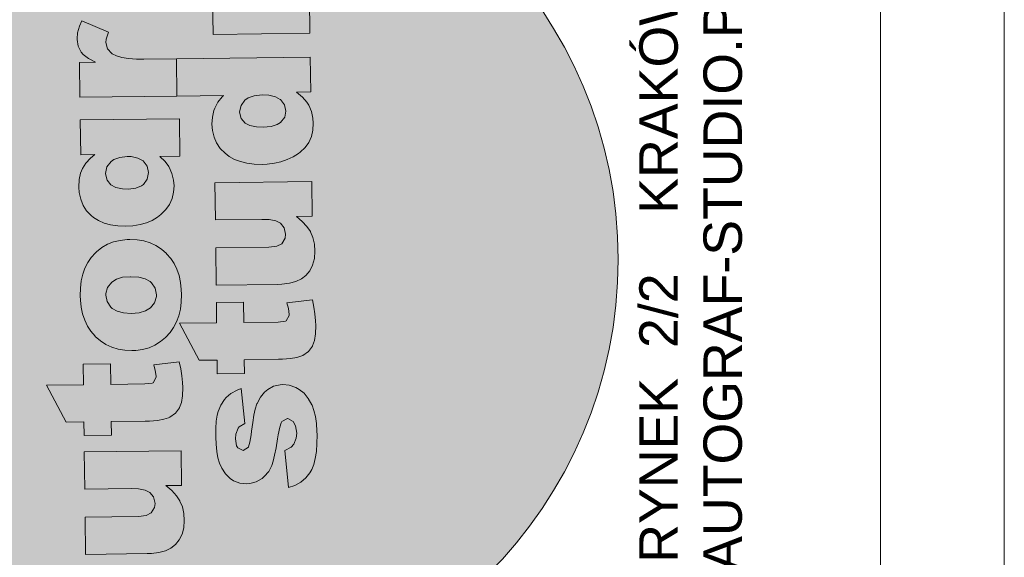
# Model space of a CAD drawing. Header units: millimetres. Extents: x -115268 to 140687, y -37779 to 24471.
# Tile 124 of 256: x 55464 to 55848, y -4689 to -4479. Entities that reach past the tile are written whole.
import ezdxf

# ---------------------------------------------------------------- set-up
doc = ezdxf.new("R2010")
doc.units = ezdxf.units.MM
doc.layers.get('0').update_dxf_attribs({"lineweight": 9})
doc.layers.add('A_CIENKA', color=7, linetype='Continuous', lineweight=9)
doc.styles.add('Arial', font='arial.ttf')

# ---------------------------------------------------------------- blocks, each defined once
blk = doc.blocks.new('METRYKA11')
at = {"true_color": 0x000000}
h = blk.add_hatch(color=18, dxfattribs=at)
h.dxf.hatch_style = 1
h.paths.add_polyline_path([(7511428.56, 5508702.86, 1), (7511776.45, 5508702.86, 1)])
at = {"true_color": 0xffffff}
h = blk.add_hatch(color=7, dxfattribs=at)
h.dxf.hatch_style = 1
h.paths.add_polyline_path([(7511581.88, 5508579.4), (7511581.49, 5508579.4), (7511578.94, 5508579.05), (7511576.25, 5508578.25), (7511576.14, 5508578.21), (7511573.63, 5508576.92), (7511571.76, 5508575.28), (7511570.62, 5508573.72), (7511569.49, 5508571.36), (7511568.79, 5508568.65), (7511568.5, 5508566.69), (7511568.32, 5508564.19), (7511568.21, 5508561.35), (7511568.22, 5508558.2), (7511568.28, 5508555.88), (7511568.52, 5508553.19), (7511568.9, 5508550.67), (7511568.98, 5508550.18), (7511569.72, 5508547.38), (7511570.69, 5508545.22), (7511570.83, 5508544.94), (7511572.47, 5508542.68), (7511574.32, 5508541.02), (7511574.95, 5508540.61), (7511577.24, 5508539.58), (7511580.09, 5508538.81), (7511581.36, 5508552.68), (7511579.81, 5508553.32), (7511577.92, 5508554.95), (7511577.1, 5508557.18), (7511576.78, 5508560.19), (7511576.9, 5508561.98), (7511577.82, 5508564.06), (7511578.73, 5508564.71), (7511581.55, 5508565.23), (7511582.54, 5508562.58), (7511583.31, 5508560.13), (7511583.31, 5508560.1), (7511583.75, 5508558.53), (7511584.27, 5508556.25), (7511584.97, 5508553.28), (7511585.75, 5508549.57), (7511586.49, 5508546.64), (7511587.5, 5508543.98), (7511588.65, 5508541.86), (7511590, 5508540.3), (7511591.94, 5508538.99), (7511594.34, 5508538.14), (7511597.11, 5508537.86), (7511598.09, 5508537.94), (7511600.58, 5508538.5), (7511602.81, 5508539.68), (7511604.78, 5508541.5), (7511605.02, 5508541.78), (7511606.26, 5508543.72), (7511607.15, 5508546.05), (7511607.67, 5508548.72), (7511607.81, 5508551.77), (7511607.76, 5508553), (7511607.48, 5508555.76), (7511606.93, 5508558.35), (7511606.13, 5508560.69), (7511605.48, 5508561.95), (7511604.05, 5508564.14), (7511602.13, 5508566.29), (7511604.51, 5508566.81), (7511606.74, 5508567.92), (7511606.57, 5508581.49), (7511605.04, 5508580.77), (7511602.74, 5508580.01), (7511601.51, 5508579.78), (7511598.57, 5508579.6)])
h.paths.add_polyline_path([(7511593.2, 5508565.23), (7511595.52, 5508564.56), (7511596.73, 5508563.73), (7511598.47, 5508561.62), (7511599.3, 5508559.73), (7511599.68, 5508557.11), (7511599.59, 5508555.84), (7511598.64, 5508553.62), (7511598.26, 5508553.23), (7511595.88, 5508552.36), (7511595.46, 5508552.39), (7511593.17, 5508553.56), (7511592.88, 5508553.9), (7511591.84, 5508555.89), (7511590.79, 5508559.1), (7511590.49, 5508560.22), (7511589.69, 5508562.81), (7511588.85, 5508565.32), (7511591.17, 5508565.35)], flags=16)
h.paths.add_polyline_path([(7511594.33, 5508603.93), (7511592.32, 5508602.95), (7511589.31, 5508602.56), (7511568.52, 5508602.31), (7511568.7, 5508587.76), (7511592.75, 5508588.05), (7511594.36, 5508588.11), (7511597.27, 5508588.49), (7511599.82, 5508589.19), (7511601.98, 5508590.24), (7511603.72, 5508591.62), (7511605.24, 5508593.4), (7511606.33, 5508595.62), (7511607, 5508598.15), (7511607.21, 5508601.03), (7511607, 5508603.73), (7511606.45, 5508606.31), (7511605.51, 5508608.57), (7511604.11, 5508610.67), (7511602.3, 5508612.65), (7511600.07, 5508614.58), (7511606.17, 5508614.66), (7511606.01, 5508628.19), (7511568.21, 5508627.73), (7511568.39, 5508613.25), (7511586.58, 5508613.47), (7511589.32, 5508613.36), (7511591.92, 5508612.83), (7511593.76, 5508611.91), (7511595.21, 5508610.17), (7511595.81, 5508607.66), (7511595.62, 5508606.08)])
h.paths.add_polyline_path([(7511567.8, 5508661.95), (7511567.89, 5508653.99), (7511553.52, 5508653.81), (7511561.13, 5508639.39), (7511568.07, 5508639.47), (7511568.13, 5508634.14), (7511578.76, 5508634.27), (7511578.69, 5508639.6), (7511591.98, 5508639.76), (7511593.66, 5508639.79), (7511596.71, 5508640.03), (7511599.19, 5508640.48), (7511601.11, 5508641.1), (7511601.57, 5508641.32), (7511603.72, 5508642.85), (7511605.28, 5508644.94), (7511605.34, 5508645.05), (7511606.06, 5508647.09), (7511606.48, 5508649.69), (7511606.58, 5508652.92), (7511606.49, 5508654.84), (7511606.24, 5508657.47), (7511605.86, 5508660.17), (7511605.27, 5508662.93), (7511595.29, 5508661.76), (7511595.91, 5508659.59), (7511596.3, 5508656.97), (7511595.09, 5508654.77), (7511594.74, 5508654.63), (7511591.87, 5508654.28), (7511578.51, 5508654.12), (7511578.42, 5508662.08)])
h.paths.add_polyline_path([(7511572.98, 5508705.87), (7511572.52, 5508705.45), (7511570.93, 5508703.68), (7511569.56, 5508701.7), (7511568.46, 5508699.51), (7511567.65, 5508697.08), (7511567.05, 5508694.48), (7511566.7, 5508691.67), (7511566.63, 5508688.65), (7511566.68, 5508687.04), (7511566.96, 5508684.2), (7511567.56, 5508681.58), (7511568.36, 5508679.13), (7511569.44, 5508676.87), (7511570.79, 5508674.82), (7511572.56, 5508672.79), (7511574.49, 5508671.11), (7511576.61, 5508669.73), (7511578.9, 5508668.64), (7511581.36, 5508667.86), (7511583.96, 5508667.44), (7511586.73, 5508667.3), (7511588.35, 5508667.39), (7511590.97, 5508667.77), (7511593.45, 5508668.43), (7511595.76, 5508669.44), (7511597.91, 5508670.8), (7511599.89, 5508672.44), (7511601.69, 5508674.39), (7511603.03, 5508676.33), (7511604.2, 5508678.52), (7511605.05, 5508680.91), (7511605.68, 5508683.48), (7511606.04, 5508686.22), (7511606.14, 5508689.17), (7511606.05, 5508691.09), (7511605.73, 5508693.93), (7511605.17, 5508696.59), (7511604.34, 5508699.03), (7511603.26, 5508701.26), (7511601.94, 5508703.28), (7511600.33, 5508705.12), (7511600.23, 5508705.22), (7511598.28, 5508706.92), (7511596.16, 5508708.33), (7511593.87, 5508709.39), (7511591.44, 5508710.13), (7511588.8, 5508710.59), (7511586, 5508710.7), (7511584.87, 5508710.68), (7511582.14, 5508710.33), (7511579.59, 5508709.71), (7511577.22, 5508708.77), (7511575.02, 5508707.48)])
h.paths.add_polyline_path([(7511577.07, 5508686.43), (7511576.58, 5508688.98), (7511576.58, 5508689.54), (7511577.25, 5508691.97), (7511578.91, 5508694.03), (7511580.71, 5508695.17), (7511583.16, 5508695.9), (7511586.32, 5508696.16), (7511589.51, 5508695.94), (7511592, 5508695.31), (7511593.88, 5508694.24), (7511594.41, 5508693.79), (7511595.84, 5508691.67), (7511596.32, 5508689.12), (7511596.33, 5508688.45), (7511595.62, 5508685.99), (7511593.97, 5508683.97), (7511592.09, 5508682.79), (7511589.61, 5508682.09), (7511586.52, 5508681.81), (7511583.5, 5508682.02), (7511581.01, 5508682.65), (7511579.07, 5508683.79), (7511578.5, 5508684.31)], flags=16)
h.paths.add_polyline_path([(7511566.63, 5508757.31), (7511566.8, 5508743.74), (7511572.37, 5508743.81), (7511570.67, 5508742.38), (7511568.84, 5508740.43), (7511567.49, 5508738.42), (7511566.78, 5508736.59), (7511566.25, 5508734.05), (7511566.11, 5508731.11), (7511566.24, 5508728.94), (7511566.8, 5508726.35), (7511567.74, 5508723.97), (7511569.1, 5508721.89), (7511570.88, 5508719.98), (7511571.76, 5508719.25), (7511573.7, 5508718.02), (7511575.96, 5508717.06), (7511578.49, 5508716.39), (7511581.3, 5508715.97), (7511584.35, 5508715.87), (7511587.19, 5508716.04), (7511589.96, 5508716.46), (7511592.47, 5508717.16), (7511594.74, 5508718.1), (7511596.76, 5508719.35), (7511598.11, 5508720.42), (7511599.99, 5508722.3), (7511601.43, 5508724.38), (7511602.46, 5508726.61), (7511603.06, 5508729.07), (7511603.24, 5508731.66), (7511603.04, 5508733.87), (7511602.41, 5508736.42), (7511601.36, 5508738.87), (7511601.22, 5508739.11), (7511599.76, 5508741.09), (7511597.63, 5508743.1), (7511605.48, 5508743.19), (7511605.3, 5508757.78)])
h.paths.add_polyline_path([(7511577.09, 5508733.77), (7511576.52, 5508736.39), (7511577.06, 5508738.96), (7511578.65, 5508741.04), (7511579.73, 5508741.83), (7511582.03, 5508742.7), (7511584.97, 5508743.05), (7511586.51, 5508743), (7511589.15, 5508742.43), (7511591.13, 5508741.3), (7511592.7, 5508739.29), (7511593.25, 5508736.77), (7511592.79, 5508734.2), (7511591.34, 5508732.15), (7511590.55, 5508731.58), (7511588.28, 5508730.68), (7511585.3, 5508730.32), (7511583.13, 5508730.4), (7511580.49, 5508730.93), (7511578.58, 5508731.93)], flags=16)
h.paths.add_polyline_path([(7511591.49, 5508781.03), (7511588.61, 5508781.07), (7511585.49, 5508781.28), (7511582.85, 5508781.7), (7511580.71, 5508782.34), (7511579.05, 5508783.13), (7511579.01, 5508783.19), (7511577.27, 5508785.03), (7511576.64, 5508787.51), (7511576.8, 5508788.78), (7511577.68, 5508791.59), (7511567.29, 5508795.96), (7511566.36, 5508793.88), (7511565.62, 5508791.31), (7511565.41, 5508788.92), (7511565.41, 5508788.74), (7511565.83, 5508786.05), (7511566.94, 5508783.82), (7511567.8, 5508782.85), (7511569.81, 5508781.29), (7511572.57, 5508779.82), (7511566.36, 5508779.74), (7511566.53, 5508766.18), (7511604.32, 5508766.64), (7511604.14, 5508781.19)])
h.paths.add_polyline_path([(7511578.72, 5508838.45), (7511578.34, 5508838.45), (7511575.78, 5508838.14), (7511573.09, 5508837.33), (7511572.99, 5508837.3), (7511570.48, 5508836), (7511568.61, 5508834.37), (7511567.47, 5508832.78), (7511566.34, 5508830.45), (7511565.64, 5508827.74), (7511565.34, 5508825.77), (7511565.16, 5508823.25), (7511565.06, 5508820.44), (7511565.06, 5508817.28), (7511565.12, 5508814.97), (7511565.37, 5508812.27), (7511565.75, 5508809.75), (7511565.83, 5508809.23), (7511566.56, 5508806.43), (7511567.53, 5508804.27), (7511567.68, 5508804.03), (7511569.32, 5508801.77), (7511571.16, 5508800.07), (7511571.8, 5508799.69), (7511574.09, 5508798.63), (7511576.94, 5508797.9), (7511578.21, 5508811.73), (7511576.66, 5508812.41), (7511574.77, 5508814), (7511573.95, 5508816.27), (7511573.63, 5508819.25), (7511573.75, 5508821.07), (7511574.67, 5508823.15), (7511575.57, 5508823.79), (7511578.4, 5508824.29), (7511579.38, 5508821.66), (7511580.15, 5508819.18), (7511580.15, 5508819.15), (7511580.59, 5508817.61), (7511581.11, 5508815.34), (7511581.81, 5508812.33), (7511582.59, 5508808.66), (7511583.33, 5508805.72), (7511584.34, 5508803.07), (7511585.49, 5508800.95), (7511586.84, 5508799.38), (7511588.79, 5508798.08), (7511591.18, 5508797.19), (7511593.96, 5508796.95), (7511594.94, 5508796.99), (7511597.42, 5508797.59), (7511599.65, 5508798.77), (7511601.63, 5508800.58), (7511601.87, 5508800.87), (7511603.11, 5508802.81), (7511603.99, 5508805.1), (7511604.52, 5508807.81), (7511604.66, 5508810.86), (7511604.61, 5508812.08), (7511604.33, 5508814.85), (7511603.77, 5508817.4), (7511602.97, 5508819.74), (7511602.32, 5508821.03), (7511600.9, 5508823.19), (7511598.98, 5508825.37), (7511601.35, 5508825.89), (7511603.58, 5508826.97), (7511603.42, 5508840.58), (7511601.88, 5508839.86), (7511599.58, 5508839.09), (7511598.36, 5508838.87), (7511595.41, 5508838.66)])
h.paths.add_polyline_path([(7511585.7, 5508824.37), (7511588.01, 5508824.4), (7511590.05, 5508824.28), (7511592.37, 5508823.61), (7511593.57, 5508822.82), (7511595.32, 5508820.7), (7511596.15, 5508818.82), (7511596.53, 5508816.19), (7511596.44, 5508814.89), (7511595.48, 5508812.71), (7511595.1, 5508812.32), (7511592.73, 5508811.45), (7511592.31, 5508811.48), (7511590.01, 5508812.64), (7511589.73, 5508812.95), (7511588.69, 5508814.98), (7511587.63, 5508818.19), (7511587.34, 5508819.31), (7511586.54, 5508821.89)], flags=16)
h.paths.add_polyline_path([(7511565.26, 5508870.02), (7511565.35, 5508863.12), (7511564.43, 5508863.1), (7511562.01, 5508863.25), (7511559.81, 5508864.48), (7511559.23, 5508867.21), (7511559.28, 5508868.51), (7511559.6, 5508871.43, 0.013685), (7511550.44, 5508868.83), (7511550.23, 5508866.33), (7511550.12, 5508863.91), (7511550.07, 5508861.84), (7511550.21, 5508859.42), (7511550.59, 5508856.73), (7511551.25, 5508854.63), (7511552.39, 5508852.65), (7511554.13, 5508850.85), (7511556.01, 5508849.75), (7511558.71, 5508849.01), (7511561.24, 5508848.69), (7511563.8, 5508848.58), (7511565.52, 5508848.6), (7511565.59, 5508843.17), (7511576.21, 5508843.3), (7511576.14, 5508848.73), (7511603.32, 5508849.06), (7511603.14, 5508863.58), (7511575.97, 5508863.24), (7511575.88, 5508870.15)])
h.paths.add_polyline_path([(7511621.34, 5508849.25), (7511619.99, 5508847.27), (7511618.9, 5508845.08), (7511618.05, 5508842.68), (7511617.45, 5508840.08), (7511617.13, 5508837.27), (7511617.03, 5508834.26), (7511617.09, 5508832.64), (7511617.4, 5508829.81), (7511617.96, 5508827.15), (7511618.8, 5508824.7), (7511619.87, 5508822.47), (7511621.23, 5508820.42), (7511622.98, 5508818.37), (7511624.92, 5508816.71), (7511627.04, 5508815.3), (7511629.34, 5508814.21), (7511631.77, 5508813.47), (7511634.4, 5508813.01), (7511637.17, 5508812.9), (7511638.78, 5508812.96), (7511641.41, 5508813.34), (7511643.89, 5508814.04), (7511646.19, 5508815.04), (7511648.35, 5508816.37), (7511650.29, 5508818.01), (7511652.09, 5508819.99), (7511653.47, 5508821.94), (7511654.6, 5508824.12), (7511655.49, 5508826.48), (7511656.12, 5508829.05), (7511656.47, 5508831.83), (7511656.54, 5508834.77), (7511656.48, 5508836.66), (7511656.17, 5508839.5), (7511655.58, 5508842.16), (7511654.74, 5508844.6), (7511653.69, 5508846.83), (7511652.34, 5508848.89), (7511650.77, 5508850.69), (7511650.67, 5508850.79), (7511648.72, 5508852.52), (7511646.6, 5508853.9), (7511644.3, 5508854.96), (7511641.84, 5508855.74), (7511639.21, 5508856.16), (7511636.43, 5508856.3), (7511635.31, 5508856.25), (7511632.58, 5508855.94), (7511630.03, 5508855.31), (7511627.66, 5508854.34), (7511625.46, 5508853.05), (7511623.41, 5508851.48), (7511622.93, 5508851.02)])
h.paths.add_polyline_path([(7511626.98, 5508834.59), (7511627.01, 5508835.11), (7511627.68, 5508837.58), (7511629.34, 5508839.63), (7511631.12, 5508840.74), (7511633.6, 5508841.47), (7511636.73, 5508841.76), (7511639.94, 5508841.55), (7511642.44, 5508840.91), (7511644.31, 5508839.85), (7511644.84, 5508839.36), (7511646.27, 5508837.28), (7511646.76, 5508834.72), (7511646.73, 5508834.02), (7511646.06, 5508831.59), (7511644.4, 5508829.57), (7511644.4, 5508829.54), (7511642.49, 5508828.39), (7511640.01, 5508827.66), (7511636.96, 5508827.42), (7511633.94, 5508827.59), (7511631.44, 5508828.26), (7511629.5, 5508829.39), (7511628.9, 5508829.91), (7511627.51, 5508832.03)], flags=16)
h.paths.add_polyline_path([(7511618.26, 5508805.2), (7511618.44, 5508790.72), (7511656.23, 5508791.18), (7511656.05, 5508805.66)])
h.paths.add_polyline_path([(7511604.14, 5508781.19), (7511604.32, 5508766.64), (7511622.48, 5508766.86), (7511621.93, 5508766.29), (7511620.27, 5508764.2), (7511619.07, 5508761.87), (7511618.76, 5508760.99), (7511618.16, 5508758.46), (7511617.99, 5508755.69), (7511618.19, 5508753.17), (7511618.82, 5508750.65), (7511619.83, 5508748.35), (7511621.26, 5508746.23), (7511623.11, 5508744.32), (7511624.7, 5508743.11), (7511626.78, 5508741.94), (7511629.07, 5508741.06), (7511631.64, 5508740.43), (7511634.48, 5508740.08), (7511637.57, 5508739.97), (7511639.57, 5508740.07), (7511642.33, 5508740.42), (7511644.92, 5508741.01), (7511647.36, 5508741.85), (7511649.67, 5508742.92), (7511651.79, 5508744.25), (7511652.45, 5508744.75), (7511654.29, 5508746.52), (7511655.73, 5508748.54), (7511656.76, 5508750.8), (7511657.32, 5508753.33), (7511657.5, 5508756.1), (7511657.37, 5508758.06), (7511656.81, 5508760.65), (7511655.8, 5508763.06), (7511655.02, 5508764.24), (7511653.28, 5508766.15), (7511650.94, 5508768.19), (7511656.51, 5508768.25), (7511656.35, 5508781.82)])
h.paths.add_polyline_path([(7511634.51, 5508766.76), (7511637.52, 5508767.08), (7511640.15, 5508766.93), (7511642.72, 5508766.37), (7511644.65, 5508765.29), (7511646.3, 5508763.22), (7511646.85, 5508760.7), (7511646.36, 5508758.38), (7511644.73, 5508756.33), (7511643.45, 5508755.51), (7511641.07, 5508754.74), (7511637.99, 5508754.46), (7511635.39, 5508754.57), (7511632.79, 5508755.13), (7511630.92, 5508756.09), (7511629.39, 5508757.86), (7511628.74, 5508760.41), (7511629.33, 5508763.01), (7511630.88, 5508765.1), (7511632.13, 5508765.96)], flags=16)
h.paths.add_polyline_path([(7511619.14, 5508732.77), (7511619.32, 5508718.29), (7511637.48, 5508718.51), (7511640.25, 5508718.41), (7511642.85, 5508717.91), (7511644.69, 5508716.99), (7511646.11, 5508715.25), (7511646.7, 5508712.73), (7511646.55, 5508711.12), (7511645.28, 5508709), (7511645.24, 5508709), (7511643.25, 5508707.99), (7511640.24, 5508707.64), (7511619.45, 5508707.39), (7511619.63, 5508692.84), (7511643.68, 5508693.13), (7511645.26, 5508693.19), (7511648.2, 5508693.57), (7511650.71, 5508694.27), (7511652.88, 5508695.31), (7511654.65, 5508696.67), (7511656.13, 5508698.47), (7511657.26, 5508700.69), (7511657.93, 5508703.23), (7511658.11, 5508706.07), (7511657.94, 5508708.8), (7511657.34, 5508711.39), (7511656.44, 5508713.62), (7511656.37, 5508713.76), (7511655.01, 5508715.75), (7511653.23, 5508717.69), (7511650.97, 5508719.66), (7511657.1, 5508719.73), (7511656.94, 5508733.23)])
h.paths.add_polyline_path([(7511630.4, 5508678.24), (7511630.3, 5508686.2), (7511619.71, 5508686.07), (7511619.81, 5508678.11), (7511605.4, 5508677.94), (7511613.04, 5508663.51), (7511619.99, 5508663.6), (7511620.05, 5508658.27), (7511630.64, 5508658.4), (7511630.57, 5508663.73), (7511643.9, 5508663.89), (7511645.54, 5508663.91), (7511648.63, 5508664.16), (7511651.11, 5508664.61), (7511653.03, 5508665.23), (7511653.48, 5508665.44), (7511655.64, 5508666.98), (7511657.19, 5508669.06), (7511657.94, 5508671.18), (7511658.36, 5508673.81), (7511658.46, 5508677.04), (7511658.4, 5508678.97), (7511658.16, 5508681.6), (7511657.74, 5508684.26), (7511657.18, 5508687.05), (7511647.17, 5508685.88), (7511647.83, 5508683.71), (7511648.21, 5508681.14), (7511646.97, 5508678.9), (7511646.63, 5508678.76), (7511643.79, 5508678.41)])
h.paths.add_polyline_path([(7511639.73, 5508652.13), (7511638.55, 5508651.13), (7511636.89, 5508649.15), (7511635.62, 5508646.68), (7511635.55, 5508646.47), (7511634.91, 5508644.5), (7511634.34, 5508642.07), (7511633.89, 5508639.19), (7511633.47, 5508635.89), (7511633.31, 5508634.48), (7511632.82, 5508631.5), (7511632.25, 5508629.58), (7511630.2, 5508628.24), (7511628.05, 5508629.33), (7511627.62, 5508630.1), (7511627.13, 5508632.9), (7511627.28, 5508634.69), (7511628.23, 5508637.05), (7511628.58, 5508637.51), (7511630.88, 5508638.84), (7511629.38, 5508652.56), (7511627.77, 5508651.88), (7511625.4, 5508650.52), (7511623.53, 5508648.95), (7511622.87, 5508648.24), (7511621.43, 5508646.05), (7511620.41, 5508643.51), (7511620.04, 5508642.07), (7511619.68, 5508639.72), (7511619.5, 5508636.87), (7511619.48, 5508633.51), (7511619.58, 5508630.77), (7511619.86, 5508627.94), (7511620.31, 5508625.45), (7511620.93, 5508623.32), (7511621.8, 5508621.37), (7511623.26, 5508619.18), (7511625.04, 5508617.41), (7511626.42, 5508616.48), (7511628.81, 5508615.6), (7511631.51, 5508615.32), (7511632.77, 5508615.4), (7511635.29, 5508616.06), (7511637.55, 5508617.39), (7511638.35, 5508618.1), (7511640.12, 5508620.08), (7511641.32, 5508622.41), (7511641.85, 5508624.17), (7511642.42, 5508626.49), (7511642.98, 5508629.41), (7511643.61, 5508632.89), (7511643.87, 5508634.44), (7511644.46, 5508637.46), (7511645, 5508639.11), (7511645.31, 5508639.64), (7511647.47, 5508640.83), (7511649.73, 5508639.59), (7511650.63, 5508637.88), (7511651.05, 5508635.08), (7511650.9, 5508633.08), (7511649.98, 5508630.79), (7511648.84, 5508629.59), (7511646.36, 5508628.26), (7511647.87, 5508613.9), (7511650.35, 5508614.7), (7511652.65, 5508615.96), (7511654.59, 5508617.6), (7511656.22, 5508619.65), (7511656.9, 5508620.88), (7511657.68, 5508622.89), (7511658.29, 5508625.21), (7511658.71, 5508627.92), (7511658.95, 5508631.01), (7511658.98, 5508634.41), (7511658.96, 5508635.81), (7511658.75, 5508638.82), (7511658.37, 5508641.52), (7511657.78, 5508643.93), (7511657.05, 5508645.99), (7511656.98, 5508646.13), (7511655.58, 5508648.64), (7511653.95, 5508650.65), (7511652, 5508652.17), (7511650.66, 5508652.89), (7511648.16, 5508653.77), (7511645.63, 5508654.06), (7511644.61, 5508653.98), (7511642.06, 5508653.38)])
blk.add_line((7511878.67, 5508935.17), (7511878.67, 5506025.17))
at = {"color": 7, "lineweight": 0}
for p, q in [((7511618.26, 5508805.2), (7511618.44, 5508790.72)), ((7511656.23, 5508791.18), (7511656.05, 5508805.66)), ((7511566.36, 5508793.88), (7511565.62, 5508791.31)), ((7511567.29, 5508795.96), (7511566.36, 5508793.88)), ((7511577.68, 5508791.59), (7511567.29, 5508795.96)), ((7511565.62, 5508791.31), (7511565.41, 5508788.92)), ((7511576.8, 5508788.78), (7511577.68, 5508791.59)), ((7511618.44, 5508790.72), (7511656.23, 5508791.18)), ((7511565.41, 5508788.92), (7511565.41, 5508788.74)), ((7511565.41, 5508788.74), (7511565.83, 5508786.05)), ((7511565.83, 5508786.05), (7511566.94, 5508783.82)), ((7511576.64, 5508787.51), (7511576.8, 5508788.78)), ((7511577.27, 5508785.03), (7511576.64, 5508787.51)), ((7511566.94, 5508783.82), (7511567.8, 5508782.85)), ((7511567.8, 5508782.85), (7511569.81, 5508781.29)), ((7511579.01, 5508783.19), (7511577.27, 5508785.03)), ((7511579.05, 5508783.13), (7511579.01, 5508783.19)), ((7511580.71, 5508782.34), (7511579.05, 5508783.13)), ((7511582.85, 5508781.7), (7511580.71, 5508782.34)), ((7511585.49, 5508781.28), (7511582.85, 5508781.7)), ((7511656.35, 5508781.82), (7511604.14, 5508781.19)), ((7511656.51, 5508768.25), (7511656.35, 5508781.82)), ((7511572.57, 5508779.82), (7511566.36, 5508779.74)), ((7511566.36, 5508779.74), (7511566.53, 5508766.18)), ((7511569.81, 5508781.29), (7511572.57, 5508779.82)), ((7511588.61, 5508781.07), (7511585.49, 5508781.28)), ((7511591.49, 5508781.03), (7511588.61, 5508781.07)), ((7511604.14, 5508781.19), (7511591.49, 5508781.03)), ((7511604.32, 5508766.64), (7511604.14, 5508781.19)), ((7511604.14, 5508781.19), (7511604.32, 5508766.64)), ((7511566.53, 5508766.18), (7511604.32, 5508766.64)), ((7511604.32, 5508766.64), (7511622.48, 5508766.86)), ((7511621.93, 5508766.29), (7511620.27, 5508764.2)), ((7511622.48, 5508766.86), (7511621.93, 5508766.29)), ((7511632.13, 5508765.96), (7511634.51, 5508766.76)), ((7511634.51, 5508766.76), (7511637.52, 5508767.08)), ((7511637.52, 5508767.08), (7511640.15, 5508766.93)), ((7511640.15, 5508766.93), (7511642.72, 5508766.37)), ((7511642.72, 5508766.37), (7511644.62, 5508765.3)), ((7511650.94, 5508768.19), (7511656.51, 5508768.25)), ((7511653.28, 5508766.15), (7511650.94, 5508768.19)), ((7511655.02, 5508764.24), (7511653.28, 5508766.15)), ((7511620.27, 5508764.2), (7511619.07, 5508761.87)), ((7511628.76, 5508760.52), (7511629.33, 5508763.01)), ((7511629.33, 5508763.01), (7511630.88, 5508765.1)), ((7511630.88, 5508765.1), (7511632.13, 5508765.96)), ((7511644.62, 5508765.3), (7511644.7, 5508765.24)), ((7511644.7, 5508765.24), (7511646.3, 5508763.22)), ((7511646.3, 5508763.22), (7511646.85, 5508760.7)), ((7511655.8, 5508763.06), (7511655.02, 5508764.24)), ((7511656.81, 5508760.65), (7511655.8, 5508763.06)), ((7511618.16, 5508758.46), (7511617.99, 5508755.69)), ((7511618.76, 5508760.99), (7511618.16, 5508758.46)), ((7511619.07, 5508761.87), (7511618.76, 5508760.99)), ((7511628.77, 5508760.31), (7511628.76, 5508760.52)), ((7511629.39, 5508757.86), (7511628.77, 5508760.31)), ((7511646.85, 5508760.7), (7511646.36, 5508758.38)), ((7511657.37, 5508758.06), (7511656.81, 5508760.65)), ((7511605.3, 5508757.78), (7511566.63, 5508757.31)), ((7511566.63, 5508757.31), (7511566.8, 5508743.74)), ((7511605.48, 5508743.19), (7511605.3, 5508757.78)), ((7511617.99, 5508755.69), (7511618.19, 5508753.17)), ((7511630.92, 5508756.09), (7511629.39, 5508757.86)), ((7511632.79, 5508755.13), (7511630.92, 5508756.09)), ((7511635.39, 5508754.57), (7511632.79, 5508755.13)), ((7511637.99, 5508754.46), (7511635.39, 5508754.57)), ((7511641.07, 5508754.74), (7511637.99, 5508754.46)), ((7511643.45, 5508755.51), (7511641.07, 5508754.74)), ((7511644.73, 5508756.33), (7511643.45, 5508755.51)), ((7511646.36, 5508758.38), (7511644.73, 5508756.33)), ((7511657.32, 5508753.33), (7511657.5, 5508756.1)), ((7511657.5, 5508756.1), (7511657.37, 5508758.06)), ((7511618.19, 5508753.17), (7511618.82, 5508750.65)), ((7511655.73, 5508748.54), (7511656.76, 5508750.8)), ((7511656.76, 5508750.8), (7511657.32, 5508753.33)), ((7511618.82, 5508750.65), (7511619.83, 5508748.35)), ((7511619.83, 5508748.35), (7511621.26, 5508746.23)), ((7511654.29, 5508746.52), (7511655.73, 5508748.54)), ((7511566.8, 5508743.74), (7511572.37, 5508743.81)), ((7511572.37, 5508743.81), (7511570.67, 5508742.38)), ((7511582.03, 5508742.7), (7511584.97, 5508743.05)), ((7511584.97, 5508743.05), (7511586.51, 5508743)), ((7511597.63, 5508743.1), (7511605.48, 5508743.19)), ((7511599.76, 5508741.09), (7511597.63, 5508743.1)), ((7511621.26, 5508746.23), (7511623.11, 5508744.32)), ((7511623.11, 5508744.32), (7511624.7, 5508743.11)), ((7511624.7, 5508743.11), (7511626.78, 5508741.94)), ((7511649.67, 5508742.92), (7511651.79, 5508744.25)), ((7511651.79, 5508744.25), (7511652.45, 5508744.75)), ((7511652.45, 5508744.75), (7511654.29, 5508746.52)), ((7511568.84, 5508740.43), (7511567.49, 5508738.42)), ((7511570.67, 5508742.38), (7511568.84, 5508740.43)), ((7511577.06, 5508738.96), (7511578.65, 5508741.04)), ((7511578.65, 5508741.04), (7511579.73, 5508741.83)), ((7511579.73, 5508741.83), (7511582.03, 5508742.7)), ((7511586.51, 5508743), (7511589.15, 5508742.43)), ((7511589.15, 5508742.43), (7511591.13, 5508741.3)), ((7511591.13, 5508741.3), (7511592.7, 5508739.29)), ((7511592.7, 5508739.29), (7511593.25, 5508736.77)), ((7511601.22, 5508739.11), (7511599.76, 5508741.09)), ((7511626.78, 5508741.94), (7511629.07, 5508741.06)), ((7511629.07, 5508741.06), (7511631.64, 5508740.43)), ((7511631.64, 5508740.43), (7511634.48, 5508740.08)), ((7511634.48, 5508740.08), (7511637.57, 5508739.97)), ((7511637.57, 5508739.97), (7511639.57, 5508740.07)), ((7511639.57, 5508740.07), (7511642.33, 5508740.42)), ((7511642.33, 5508740.42), (7511644.92, 5508741.01)), ((7511644.92, 5508741.01), (7511647.36, 5508741.85)), ((7511647.36, 5508741.85), (7511649.67, 5508742.92)), ((7511566.78, 5508736.59), (7511566.25, 5508734.05)), ((7511567.49, 5508738.42), (7511566.78, 5508736.59)), ((7511576.53, 5508736.46), (7511577.06, 5508738.96)), ((7511576.53, 5508736.32), (7511576.53, 5508736.46)), ((7511577.09, 5508733.77), (7511576.53, 5508736.32)), ((7511593.25, 5508736.77), (7511592.79, 5508734.2)), ((7511601.36, 5508738.87), (7511601.22, 5508739.11)), ((7511602.41, 5508736.42), (7511601.36, 5508738.87)), ((7511603.04, 5508733.87), (7511602.41, 5508736.42)), ((7511566.25, 5508734.05), (7511566.11, 5508731.11)), ((7511578.58, 5508731.93), (7511577.09, 5508733.77)), ((7511580.49, 5508730.93), (7511578.58, 5508731.93)), ((7511590.55, 5508731.58), (7511588.28, 5508730.68)), ((7511591.34, 5508732.15), (7511590.55, 5508731.58)), ((7511592.79, 5508734.2), (7511591.34, 5508732.15)), ((7511603.24, 5508731.66), (7511603.04, 5508733.87)), ((7511603.06, 5508729.07), (7511603.24, 5508731.66)), ((7511656.94, 5508733.23), (7511619.14, 5508732.77)), ((7511619.14, 5508732.77), (7511619.32, 5508718.29)), ((7511657.1, 5508719.73), (7511656.94, 5508733.23)), ((7511566.11, 5508731.11), (7511566.24, 5508728.94)), ((7511566.24, 5508728.94), (7511566.8, 5508726.35)), ((7511583.13, 5508730.4), (7511580.49, 5508730.93)), ((7511585.3, 5508730.32), (7511583.13, 5508730.4)), ((7511588.28, 5508730.68), (7511585.3, 5508730.32)), ((7511602.46, 5508726.61), (7511603.06, 5508729.07)), ((7511566.8, 5508726.35), (7511567.74, 5508723.97)), ((7511567.74, 5508723.97), (7511569.1, 5508721.89)), ((7511599.99, 5508722.3), (7511601.43, 5508724.38)), ((7511601.43, 5508724.38), (7511602.46, 5508726.61)), ((7511569.1, 5508721.89), (7511570.88, 5508719.98)), ((7511596.76, 5508719.35), (7511598.11, 5508720.42)), ((7511598.11, 5508720.42), (7511599.99, 5508722.3)), ((7511570.88, 5508719.98), (7511571.76, 5508719.25)), ((7511571.76, 5508719.25), (7511573.7, 5508718.02)), ((7511573.7, 5508718.02), (7511575.96, 5508717.06)), ((7511575.96, 5508717.06), (7511578.49, 5508716.39)), ((7511578.49, 5508716.39), (7511581.3, 5508715.97)), ((7511587.19, 5508716.04), (7511589.96, 5508716.46)), ((7511589.96, 5508716.46), (7511592.47, 5508717.16)), ((7511592.47, 5508717.16), (7511594.74, 5508718.1)), ((7511594.74, 5508718.1), (7511596.76, 5508719.35)), ((7511619.32, 5508718.29), (7511637.48, 5508718.51)), ((7511637.48, 5508718.51), (7511640.25, 5508718.41)), ((7511640.25, 5508718.41), (7511642.85, 5508717.91)), ((7511642.85, 5508717.91), (7511644.69, 5508716.99)), ((7511644.69, 5508716.99), (7511646.11, 5508715.25)), ((7511650.97, 5508719.66), (7511657.1, 5508719.73)), ((7511653.23, 5508717.69), (7511650.97, 5508719.66)), ((7511655.01, 5508715.75), (7511653.23, 5508717.69)), ((7511581.3, 5508715.97), (7511584.35, 5508715.87)), ((7511584.35, 5508715.87), (7511587.19, 5508716.04)), ((7511646.11, 5508715.25), (7511646.7, 5508712.73)), ((7511646.7, 5508712.73), (7511646.55, 5508711.12)), ((7511656.37, 5508713.76), (7511655.01, 5508715.75)), ((7511656.44, 5508713.62), (7511656.37, 5508713.76)), ((7511657.34, 5508711.39), (7511656.44, 5508713.62)), ((7511577.22, 5508708.77), (7511575.02, 5508707.48)), ((7511579.59, 5508709.71), (7511577.22, 5508708.77)), ((7511582.14, 5508710.33), (7511579.59, 5508709.71)), ((7511584.87, 5508710.68), (7511582.14, 5508710.33)), ((7511586, 5508710.7), (7511584.87, 5508710.68)), ((7511588.8, 5508710.59), (7511586, 5508710.7)), ((7511591.44, 5508710.13), (7511588.8, 5508710.59)), ((7511593.87, 5508709.39), (7511591.44, 5508710.13)), ((7511596.16, 5508708.33), (7511593.87, 5508709.39)), ((7511645.24, 5508709), (7511643.25, 5508707.99)), ((7511645.28, 5508709), (7511645.24, 5508709)), ((7511646.55, 5508711.12), (7511645.28, 5508709)), ((7511657.94, 5508708.8), (7511657.34, 5508711.39)), ((7511658.11, 5508706.07), (7511657.94, 5508708.8)), ((7511572.52, 5508705.45), (7511570.93, 5508703.68)), ((7511572.98, 5508705.87), (7511572.52, 5508705.45)), ((7511575.02, 5508707.48), (7511572.98, 5508705.87)), ((7511598.28, 5508706.92), (7511596.16, 5508708.33)), ((7511600.23, 5508705.22), (7511598.28, 5508706.92)), ((7511600.33, 5508705.12), (7511600.23, 5508705.22)), ((7511601.94, 5508703.28), (7511600.33, 5508705.12)), ((7511640.24, 5508707.64), (7511619.45, 5508707.39)), ((7511619.45, 5508707.39), (7511619.63, 5508692.84)), ((7511643.25, 5508707.99), (7511640.24, 5508707.64)), ((7511657.93, 5508703.23), (7511658.11, 5508706.07)), ((7511569.56, 5508701.7), (7511568.46, 5508699.51)), ((7511570.93, 5508703.68), (7511569.56, 5508701.7)), ((7511603.26, 5508701.26), (7511601.94, 5508703.28)), ((7511604.34, 5508699.03), (7511603.26, 5508701.26)), ((7511657.26, 5508700.69), (7511657.93, 5508703.23)), ((7511567.65, 5508697.08), (7511567.05, 5508694.48)), ((7511568.46, 5508699.51), (7511567.65, 5508697.08)), ((7511605.17, 5508696.59), (7511604.34, 5508699.03)), ((7511654.65, 5508696.67), (7511656.13, 5508698.47)), ((7511656.13, 5508698.47), (7511657.26, 5508700.69)), ((7511567.05, 5508694.48), (7511566.7, 5508691.67)), ((7511577.25, 5508691.97), (7511578.91, 5508694.03)), ((7511578.91, 5508694.03), (7511580.71, 5508695.17)), ((7511580.71, 5508695.17), (7511583.16, 5508695.9)), ((7511583.16, 5508695.9), (7511586.21, 5508696.15)), ((7511586.21, 5508696.15), (7511586.42, 5508696.15)), ((7511586.42, 5508696.15), (7511589.51, 5508695.94)), ((7511589.51, 5508695.94), (7511592, 5508695.31)), ((7511592, 5508695.31), (7511593.88, 5508694.24)), ((7511593.88, 5508694.24), (7511594.41, 5508693.79)), ((7511594.41, 5508693.79), (7511595.84, 5508691.67)), ((7511605.73, 5508693.93), (7511605.17, 5508696.59)), ((7511606.05, 5508691.09), (7511605.73, 5508693.93)), ((7511619.63, 5508692.84), (7511643.68, 5508693.13)), ((7511643.68, 5508693.13), (7511645.26, 5508693.19)), ((7511645.26, 5508693.19), (7511648.2, 5508693.57)), ((7511648.2, 5508693.57), (7511650.71, 5508694.27)), ((7511650.71, 5508694.27), (7511652.88, 5508695.31)), ((7511652.88, 5508695.31), (7511654.65, 5508696.67)), ((7511566.7, 5508691.67), (7511566.63, 5508688.65)), ((7511576.58, 5508689.54), (7511577.25, 5508691.97)), ((7511576.58, 5508688.98), (7511576.58, 5508689.54)), ((7511595.84, 5508691.67), (7511596.32, 5508689.12)), ((7511606.14, 5508689.17), (7511606.05, 5508691.09)), ((7511566.63, 5508688.65), (7511566.68, 5508687.04)), ((7511566.68, 5508687.04), (7511566.96, 5508684.2)), ((7511577.07, 5508686.43), (7511576.58, 5508688.98)), ((7511578.5, 5508684.31), (7511577.07, 5508686.43)), ((7511595.62, 5508685.99), (7511593.97, 5508683.97)), ((7511596.33, 5508688.45), (7511595.62, 5508685.99)), ((7511596.32, 5508689.12), (7511596.33, 5508688.45)), ((7511605.68, 5508683.48), (7511606.04, 5508686.22)), ((7511606.04, 5508686.22), (7511606.14, 5508689.17)), ((7511630.3, 5508686.2), (7511619.71, 5508686.07)), ((7511619.71, 5508686.07), (7511619.81, 5508678.11)), ((7511630.4, 5508678.24), (7511630.3, 5508686.2)), ((7511657.18, 5508687.05), (7511647.17, 5508685.88)), ((7511647.17, 5508685.88), (7511647.83, 5508683.71)), ((7511657.74, 5508684.26), (7511657.18, 5508687.05)), ((7511566.96, 5508684.2), (7511567.56, 5508681.58)), ((7511579.07, 5508683.79), (7511578.5, 5508684.31)), ((7511581.01, 5508682.65), (7511579.07, 5508683.79)), ((7511583.5, 5508682.02), (7511581.01, 5508682.65)), ((7511586.52, 5508681.81), (7511583.5, 5508682.02)), ((7511589.61, 5508682.09), (7511586.52, 5508681.81)), ((7511592.09, 5508682.79), (7511589.61, 5508682.09)), ((7511593.97, 5508683.97), (7511592.09, 5508682.79)), ((7511593.97, 5508683.97), (7511593.97, 5508683.97)), ((7511605.05, 5508680.91), (7511605.68, 5508683.48)), ((7511647.83, 5508683.71), (7511648.17, 5508681.4)), ((7511658.16, 5508681.6), (7511657.74, 5508684.26)), ((7511658.4, 5508678.97), (7511658.16, 5508681.6)), ((7511567.56, 5508681.58), (7511568.36, 5508679.13)), ((7511568.36, 5508679.13), (7511569.44, 5508676.87)), ((7511603.03, 5508676.33), (7511604.2, 5508678.52)), ((7511604.2, 5508678.52), (7511605.05, 5508680.91)), ((7511619.81, 5508678.11), (7511605.4, 5508677.94)), ((7511605.4, 5508677.94), (7511613.04, 5508663.51)), ((7511643.79, 5508678.41), (7511630.4, 5508678.24)), ((7511646.63, 5508678.76), (7511643.79, 5508678.41)), ((7511646.97, 5508678.9), (7511646.63, 5508678.76)), ((7511648.14, 5508681.02), (7511646.97, 5508678.9)), ((7511648.17, 5508681.4), (7511648.14, 5508681.02)), ((7511658.46, 5508677.04), (7511658.4, 5508678.97)), ((7511569.44, 5508676.87), (7511570.79, 5508674.82)), ((7511570.79, 5508674.82), (7511572.39, 5508672.98)), ((7511599.89, 5508672.44), (7511601.69, 5508674.39)), ((7511601.69, 5508674.39), (7511603.03, 5508676.33)), ((7511658.36, 5508673.81), (7511658.46, 5508677.04)), ((7511572.39, 5508672.98), (7511572.5, 5508672.84)), ((7511572.5, 5508672.84), (7511574.49, 5508671.11)), ((7511574.49, 5508671.11), (7511576.61, 5508669.73)), ((7511595.76, 5508669.44), (7511597.91, 5508670.8)), ((7511597.91, 5508670.8), (7511599.89, 5508672.44)), ((7511657.23, 5508669.17), (7511657.94, 5508671.18)), ((7511657.94, 5508671.18), (7511658.36, 5508673.81)), ((7511576.61, 5508669.73), (7511578.9, 5508668.64)), ((7511578.9, 5508668.64), (7511581.36, 5508667.86)), ((7511581.36, 5508667.86), (7511583.96, 5508667.44)), ((7511583.96, 5508667.44), (7511586.73, 5508667.3)), ((7511586.73, 5508667.3), (7511588.35, 5508667.39)), ((7511588.35, 5508667.39), (7511590.97, 5508667.77)), ((7511590.97, 5508667.77), (7511593.45, 5508668.43)), ((7511593.45, 5508668.43), (7511595.76, 5508669.44)), ((7511653.48, 5508665.44), (7511655.64, 5508666.98)), ((7511655.64, 5508666.98), (7511657.19, 5508669.07)), ((7511657.19, 5508669.07), (7511657.23, 5508669.17)), ((7511605.27, 5508662.93), (7511595.29, 5508661.76)), ((7511605.86, 5508660.17), (7511605.27, 5508662.93)), ((7511613.04, 5508663.51), (7511619.99, 5508663.6)), ((7511619.99, 5508663.6), (7511620.05, 5508658.27)), ((7511630.57, 5508663.73), (7511643.9, 5508663.89)), ((7511630.64, 5508658.4), (7511630.57, 5508663.73)), ((7511643.9, 5508663.89), (7511645.54, 5508663.91)), ((7511645.54, 5508663.91), (7511648.63, 5508664.16)), ((7511648.63, 5508664.16), (7511651.11, 5508664.61)), ((7511651.11, 5508664.61), (7511653.03, 5508665.23)), ((7511653.03, 5508665.23), (7511653.48, 5508665.44)), ((7511578.42, 5508662.08), (7511567.8, 5508661.95)), ((7511567.8, 5508661.95), (7511567.89, 5508653.99)), ((7511578.51, 5508654.12), (7511578.42, 5508662.08)), ((7511595.29, 5508661.76), (7511595.91, 5508659.59)), ((7511595.91, 5508659.59), (7511596.25, 5508657.28)), ((7511606.24, 5508657.47), (7511605.86, 5508660.17)), ((7511595.09, 5508654.77), (7511594.74, 5508654.63)), ((7511596.26, 5508656.89), (7511595.09, 5508654.77)), ((7511596.25, 5508657.28), (7511596.26, 5508656.89)), ((7511606.49, 5508654.84), (7511606.24, 5508657.47)), ((7511606.58, 5508652.92), (7511606.49, 5508654.84)), ((7511620.05, 5508658.27), (7511630.64, 5508658.4)), ((7511567.89, 5508653.99), (7511553.52, 5508653.81)), ((7511553.52, 5508653.81), (7511561.13, 5508639.39)), ((7511591.87, 5508654.28), (7511578.51, 5508654.12)), ((7511594.74, 5508654.63), (7511591.87, 5508654.28)), ((7511606.48, 5508649.69), (7511606.58, 5508652.92)), ((7511627.77, 5508651.88), (7511625.4, 5508650.52)), ((7511629.38, 5508652.56), (7511627.77, 5508651.88)), ((7511630.88, 5508638.84), (7511629.38, 5508652.56)), ((7511638.55, 5508651.13), (7511636.89, 5508649.15)), ((7511639.73, 5508652.13), (7511638.55, 5508651.13)), ((7511642.06, 5508653.38), (7511639.73, 5508652.13)), ((7511644.61, 5508653.98), (7511642.06, 5508653.38)), ((7511645.63, 5508654.06), (7511644.61, 5508653.98)), ((7511648.16, 5508653.77), (7511645.63, 5508654.06)), ((7511650.66, 5508652.89), (7511648.16, 5508653.77)), ((7511652, 5508652.17), (7511650.66, 5508652.89)), ((7511653.95, 5508650.65), (7511652, 5508652.17)), ((7511605.34, 5508645.05), (7511606.06, 5508647.09)), ((7511606.06, 5508647.09), (7511606.48, 5508649.69)), ((7511622.87, 5508648.24), (7511621.43, 5508646.05)), ((7511623.53, 5508648.95), (7511622.87, 5508648.24)), ((7511625.4, 5508650.52), (7511623.53, 5508648.95)), ((7511636.89, 5508649.15), (7511635.62, 5508646.68)), ((7511655.58, 5508648.64), (7511653.95, 5508650.65)), ((7511656.98, 5508646.13), (7511655.58, 5508648.64)), ((7511603.72, 5508642.85), (7511605.28, 5508644.94)), ((7511605.28, 5508644.94), (7511605.34, 5508645.05)), ((7511620.41, 5508643.51), (7511620.04, 5508642.07)), ((7511621.43, 5508646.05), (7511620.41, 5508643.51)), ((7511634.91, 5508644.5), (7511634.34, 5508642.07)), ((7511635.55, 5508646.47), (7511634.91, 5508644.5)), ((7511635.62, 5508646.68), (7511635.55, 5508646.47)), ((7511657.05, 5508645.99), (7511656.98, 5508646.13)), ((7511657.78, 5508643.93), (7511657.05, 5508645.99)), ((7511658.37, 5508641.52), (7511657.78, 5508643.93)), ((7511561.13, 5508639.39), (7511568.07, 5508639.47)), ((7511568.07, 5508639.47), (7511568.13, 5508634.14)), ((7511578.69, 5508639.6), (7511591.98, 5508639.76)), ((7511578.76, 5508634.27), (7511578.69, 5508639.6)), ((7511591.98, 5508639.76), (7511593.66, 5508639.79)), ((7511593.66, 5508639.79), (7511596.71, 5508640.03)), ((7511596.71, 5508640.03), (7511599.19, 5508640.48)), ((7511599.19, 5508640.48), (7511601.11, 5508641.1)), ((7511601.11, 5508641.1), (7511601.57, 5508641.32)), ((7511601.57, 5508641.32), (7511603.72, 5508642.85)), ((7511619.68, 5508639.72), (7511619.5, 5508636.87)), ((7511620.04, 5508642.07), (7511619.68, 5508639.72)), ((7511634.34, 5508642.07), (7511633.89, 5508639.19)), ((7511645, 5508639.11), (7511645.31, 5508639.64)), ((7511645.31, 5508639.64), (7511647.4, 5508640.79)), ((7511647.4, 5508640.79), (7511647.54, 5508640.79)), ((7511647.54, 5508640.79), (7511649.73, 5508639.59)), ((7511649.73, 5508639.59), (7511650.63, 5508637.88)), ((7511658.75, 5508638.82), (7511658.37, 5508641.52)), ((7511619.5, 5508636.87), (7511619.48, 5508633.51)), ((7511627.28, 5508634.69), (7511628.23, 5508637.05)), ((7511628.23, 5508637.05), (7511628.58, 5508637.51)), ((7511628.58, 5508637.51), (7511630.88, 5508638.84)), ((7511633.47, 5508635.89), (7511633.31, 5508634.48)), ((7511633.89, 5508639.19), (7511633.47, 5508635.89)), ((7511643.87, 5508634.44), (7511644.46, 5508637.46)), ((7511644.46, 5508637.46), (7511645, 5508639.11)), ((7511650.63, 5508637.88), (7511651.05, 5508635.08)), ((7511658.96, 5508635.81), (7511658.75, 5508638.82)), ((7511658.98, 5508634.41), (7511658.96, 5508635.81)), ((7511568.13, 5508634.14), (7511578.76, 5508634.27)), ((7511619.48, 5508633.51), (7511619.58, 5508630.77)), ((7511627.13, 5508632.9), (7511627.28, 5508634.69)), ((7511627.62, 5508630.1), (7511627.13, 5508632.9)), ((7511633.31, 5508634.48), (7511632.82, 5508631.5)), ((7511642.98, 5508629.41), (7511643.61, 5508632.89)), ((7511643.61, 5508632.89), (7511643.87, 5508634.44)), ((7511650.9, 5508633.08), (7511649.98, 5508630.79)), ((7511651.05, 5508635.08), (7511650.9, 5508633.08)), ((7511658.95, 5508631.01), (7511658.98, 5508634.41)), ((7511606.01, 5508628.19), (7511568.21, 5508627.73)), ((7511606.17, 5508614.66), (7511606.01, 5508628.19)), ((7511619.58, 5508630.77), (7511619.86, 5508627.94)), ((7511619.86, 5508627.94), (7511620.31, 5508625.45)), ((7511628.05, 5508629.33), (7511627.62, 5508630.1)), ((7511630.2, 5508628.24), (7511628.05, 5508629.33)), ((7511632.22, 5508629.56), (7511630.2, 5508628.24)), ((7511632.29, 5508629.7), (7511632.22, 5508629.56)), ((7511632.82, 5508631.5), (7511632.29, 5508629.7)), ((7511642.42, 5508626.49), (7511642.98, 5508629.41)), ((7511648.84, 5508629.59), (7511646.36, 5508628.26)), ((7511646.36, 5508628.26), (7511647.87, 5508613.9)), ((7511649.98, 5508630.79), (7511648.84, 5508629.59)), ((7511658.29, 5508625.21), (7511658.71, 5508627.92)), ((7511658.71, 5508627.92), (7511658.95, 5508631.01)), ((7511568.21, 5508627.73), (7511568.39, 5508613.25)), ((7511620.31, 5508625.45), (7511620.93, 5508623.32)), ((7511641.32, 5508622.41), (7511641.85, 5508624.17)), ((7511641.85, 5508624.17), (7511642.42, 5508626.49)), ((7511657.68, 5508622.89), (7511658.29, 5508625.21)), ((7511620.93, 5508623.32), (7511621.8, 5508621.37)), ((7511621.8, 5508621.37), (7511623.26, 5508619.18)), ((7511640.12, 5508620.08), (7511641.32, 5508622.41)), ((7511641.32, 5508622.41), (7511641.32, 5508622.41)), ((7511656.22, 5508619.65), (7511656.9, 5508620.88)), ((7511656.9, 5508620.88), (7511657.68, 5508622.89)), ((7511623.26, 5508619.18), (7511625.04, 5508617.41)), ((7511625.04, 5508617.41), (7511626.42, 5508616.48)), ((7511626.42, 5508616.48), (7511628.81, 5508615.6)), ((7511635.29, 5508616.06), (7511637.55, 5508617.39)), ((7511637.55, 5508617.39), (7511638.35, 5508618.1)), ((7511638.35, 5508618.1), (7511640.12, 5508620.08)), ((7511652.65, 5508615.96), (7511654.59, 5508617.6)), ((7511654.59, 5508617.6), (7511656.22, 5508619.65)), ((7511568.39, 5508613.25), (7511586.58, 5508613.47)), ((7511586.58, 5508613.47), (7511589.32, 5508613.36)), ((7511589.32, 5508613.36), (7511591.92, 5508612.83)), ((7511591.92, 5508612.83), (7511593.76, 5508611.91)), ((7511600.07, 5508614.58), (7511606.17, 5508614.66)), ((7511602.3, 5508612.65), (7511600.07, 5508614.58)), ((7511604.11, 5508610.67), (7511602.3, 5508612.65)), ((7511628.81, 5508615.6), (7511631.51, 5508615.32)), ((7511631.51, 5508615.32), (7511632.77, 5508615.4)), ((7511632.77, 5508615.4), (7511635.29, 5508616.06)), ((7511647.87, 5508613.9), (7511650.35, 5508614.7)), ((7511650.35, 5508614.7), (7511652.65, 5508615.96)), ((7511593.76, 5508611.91), (7511595.21, 5508610.17)), ((7511595.21, 5508610.17), (7511595.81, 5508607.66)), ((7511605.44, 5508608.69), (7511604.11, 5508610.67)), ((7511605.51, 5508608.58), (7511605.44, 5508608.69)), ((7511595.62, 5508606.08), (7511594.34, 5508603.96)), ((7511595.81, 5508607.66), (7511595.62, 5508606.08)), ((7511606.45, 5508606.31), (7511605.51, 5508608.58)), ((7511607, 5508603.73), (7511606.45, 5508606.31)), ((7511589.31, 5508602.56), (7511568.52, 5508602.31)), ((7511568.52, 5508602.31), (7511568.7, 5508587.76)), ((7511592.32, 5508602.95), (7511589.31, 5508602.56)), ((7511594.31, 5508603.92), (7511592.32, 5508602.95)), ((7511594.34, 5508603.96), (7511594.31, 5508603.92)), ((7511607.21, 5508601.03), (7511607, 5508603.73)), ((7511607, 5508598.15), (7511607.21, 5508601.03)), ((7511606.33, 5508595.62), (7511607, 5508598.15)), ((7511603.72, 5508591.62), (7511605.24, 5508593.4)), ((7511605.24, 5508593.4), (7511606.33, 5508595.62)), ((7511599.82, 5508589.19), (7511601.98, 5508590.24)), ((7511601.98, 5508590.24), (7511603.72, 5508591.62)), ((7511568.7, 5508587.76), (7511592.75, 5508588.05)), ((7511592.75, 5508588.05), (7511594.36, 5508588.11)), ((7511594.36, 5508588.11), (7511597.27, 5508588.49)), ((7511597.27, 5508588.49), (7511599.82, 5508589.19))]:
    blk.add_line(p, q, dxfattribs=at)
at = {"color": 7}
blk.add_circle((7511602.5, 5508702.86), 173.94, dxfattribs=at)
blk.add_circle((7511602.5, 5508702.86), 173.94, dxfattribs=at)
at = {"ltscale": 80, "insert": (7511784.67, 5508515.78), "char_height": 15, "width": 367.2958, "attachment_point": 1, "rotation": 90, "style": 'Arial'}
blk.add_mtext('\\pxqd;MAŁY  RYNEK  2/2    KRAKÓW\\PWWW.AUTOGRAF-STUDIO.PL', dxfattribs=at)

msp = doc.modelspace()

# ---------------------------------------------------------------- linework, layer by layer
msp.add_line((55799.31832, -3134.56722), (55799.31832, -7250.13865))
at = {"layer": 'A_CIENKA'}
msp.add_lwpolyline([(49907.66685, -3092.13865), (55847.66685, -3092.13865), (55847.66685, -7292.56722), (49907.66685, -7292.56722), (49907.66685, -3092.13865)], dxfattribs=at)
msp.add_lwpolyline([(50162.23828, -3134.56722), (55799.31832, -3134.56722), (55799.31832, -7250.13865), (50162.23828, -7250.13865)], close=True, dxfattribs=at)

# ---------------------------------------------------------------- block references
at = {"layer": 'A_CIENKA', "color": 3}
msp.add_blockref('METRYKA11', (-7456079.35123, -5513275.31122), dxfattribs=at)

doc.saveas('drawing.dxf')
